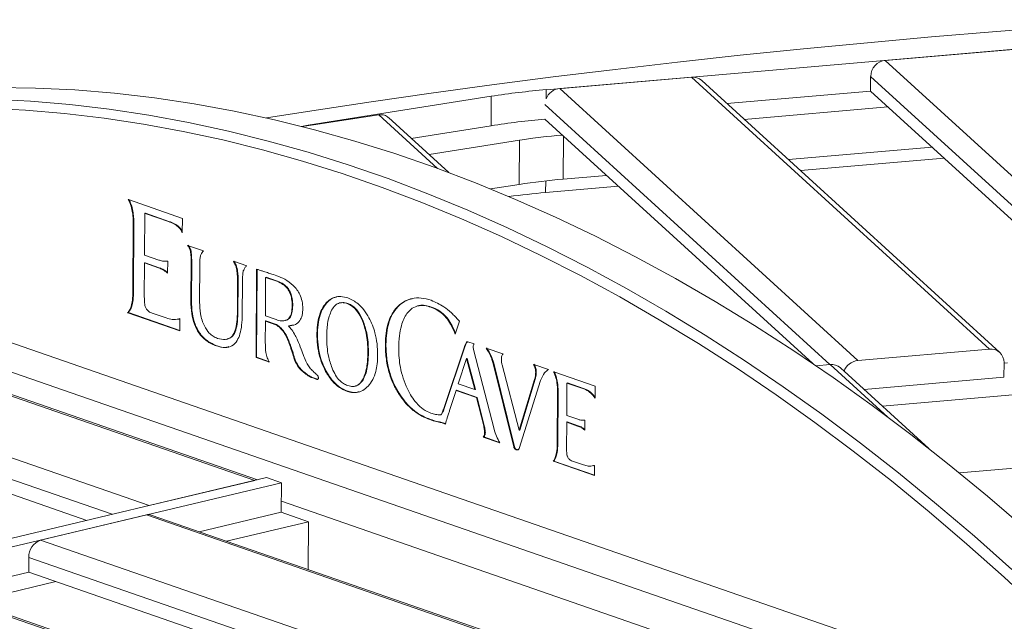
# Model space of a CAD drawing. Header units: millimetres. Extents: x 0 to 420, y 0 to 297.
# Tile 89 of 131: x 301 to 312, y 138 to 144. Entities that reach past the tile are written whole.
import ezdxf

# ---------------------------------------------------------------- set-up
doc = ezdxf.new("R2010")
doc.units = ezdxf.units.MM

msp = doc.modelspace()

# ---------------------------------------------------------------- linework, layer by layer
at = {"color": 7, "linetype": 'Continuous', "lineweight": 18}
for p, q in [((315.223, 144.121), (306.781, 143.391)), ((311.688, 143.815), (310.315, 143.696)), ((310.315, 143.696), (313.421, 140.862)), ((308.294, 143.522), (306.922, 143.403)), ((311.4, 140.687), (308.294, 143.522)), ((311.507, 140.652), (308.402, 143.487)), ((310.161, 143.377), (310.162, 143.53)), ((306.922, 143.403), (310.028, 140.569)), ((310.161, 143.377), (308.664, 143.247)), ((310.161, 143.377), (312.977, 140.807)), ((306.209, 143.322), (304.301, 143.02)), ((306.207, 143.016), (306.209, 143.322)), ((310.343, 143.211), (308.845, 143.082)), ((305.765, 142.528), (305.137, 143.101)), ((306.768, 143.083), (309.559, 140.537)), ((304.301, 143.02), (304.231, 143.009)), ((306.207, 143.016), (305.374, 142.884)), ((306.503, 142.864), (305.56, 142.715)), ((306.503, 142.864), (306.501, 142.404)), ((309.305, 142.662), (310.802, 142.792)), ((310.928, 142.677), (309.43, 142.548)), ((306.958, 142.459), (307.409, 142.498)), ((306.201, 142.357), (306.501, 142.404)), ((307.534, 142.384), (306.775, 142.318)), ((302.427, 142.245), (302.424, 142.246)), ((302.99, 142.05), (302.427, 142.245)), ((302.596, 141.667), (302.598, 142.103)), ((302.604, 142.105), (302.598, 142.103)), ((302.607, 142.104), (302.601, 142.102)), ((302.601, 142.102), (302.844, 142.018)), ((302.607, 142.104), (302.85, 142.019)), ((302.85, 142.019), (302.844, 142.018)), ((302.989, 141.898), (302.99, 142.05)), ((302.478, 141.988), (302.474, 141.288)), ((302.484, 141.989), (302.478, 141.988)), ((302.484, 141.989), (302.48, 141.289)), ((298.217, 141.789), (311.326, 137.245)), ((303.209, 141.712), (303.045, 141.769)), ((303.081, 141.707), (303.074, 141.706)), ((310.806, 137.121), (297.697, 141.666)), ((302.743, 141.616), (302.596, 141.667)), ((302.837, 141.604), (302.826, 141.603)), ((302.836, 141.48), (302.837, 141.604)), ((303.081, 141.601), (303.079, 141.187)), ((303.087, 141.603), (303.081, 141.601)), ((303.087, 141.603), (303.085, 141.188)), ((303.66, 141.556), (303.521, 141.604)), ((297.268, 141.564), (303.746, 139.318)), ((303.773, 139.325), (297.32, 141.562)), ((302.593, 141.231), (302.595, 141.585)), ((302.601, 141.587), (302.595, 141.585)), ((302.595, 141.585), (302.742, 141.534)), ((302.601, 141.587), (302.749, 141.536)), ((302.749, 141.536), (302.742, 141.534)), ((302.831, 141.49), (302.825, 141.489)), ((302.831, 141.49), (302.836, 141.486)), ((303.17, 141.176), (303.172, 141.57)), ((303.56, 141.529), (303.554, 141.527)), ((303.762, 141.52), (303.758, 140.6)), ((303.769, 141.519), (303.764, 140.602)), ((302.825, 141.489), (302.836, 141.48)), ((303.564, 141.395), (303.563, 141.056)), ((303.57, 141.397), (303.564, 141.395)), ((303.57, 141.397), (303.569, 141.058)), ((303.857, 141.435), (303.855, 141.034)), ((303.863, 141.436), (303.857, 141.435)), ((303.976, 141.394), (303.857, 141.435)), ((303.982, 141.395), (303.863, 141.436)), ((303.982, 141.395), (303.976, 141.394)), ((296.166, 141.302), (302.644, 139.057)), ((302.48, 141.289), (302.474, 141.288)), ((303.614, 141.047), (303.616, 141.378)), ((303.085, 141.188), (303.079, 141.187)), ((304.14, 141.143), (304.134, 141.142)), ((304.496, 141.171), (304.49, 141.169)), ((304.637, 141.171), (304.63, 141.169)), ((305.259, 141.151), (305.253, 141.149)), ((305.449, 141.139), (305.441, 141.137)), ((305.586, 141.126), (305.58, 141.125)), ((302.424, 141.07), (302.418, 141.068)), ((302.418, 141.068), (302.421, 141.067)), ((302.427, 141.069), (302.421, 141.067)), ((302.421, 141.067), (302.964, 140.879)), ((302.424, 141.07), (302.427, 141.069)), ((302.427, 141.069), (302.964, 140.882)), ((302.821, 141.012), (302.674, 141.063)), ((302.947, 141), (302.954, 141.002)), ((302.965, 141.005), (302.953, 141.001)), ((302.959, 141.003), (302.953, 141.002)), ((302.959, 141.003), (302.953, 141.001)), ((302.965, 141.004), (302.959, 141.003)), ((302.964, 140.879), (302.965, 141.005)), ((303.569, 141.058), (303.563, 141.056)), ((303.854, 140.758), (303.855, 140.979)), ((303.855, 141.034), (303.969, 140.995)), ((303.861, 140.981), (303.855, 140.979)), ((303.855, 140.979), (303.965, 140.941)), ((303.861, 140.981), (303.971, 140.943)), ((304.057, 140.985), (304.065, 140.986)), ((304.873, 140.983), (304.867, 140.982)), ((305.832, 140.842), (305.877, 140.978)), ((305.877, 140.978), (305.871, 140.986)), ((296.042, 140.967), (301.996, 138.903)), ((303.971, 140.943), (303.965, 140.941)), ((304.101, 140.93), (304.095, 140.929)), ((304.101, 140.93), (304.143, 140.939)), ((303.452, 140.789), (303.459, 140.791)), ((305.83, 140.867), (305.824, 140.865)), ((305.824, 140.865), (305.832, 140.842)), ((305.83, 140.867), (305.835, 140.852)), ((303.352, 140.721), (303.346, 140.72)), ((304.117, 140.729), (304.11, 140.728)), ((305.111, 140.737), (305.105, 140.736)), ((305.929, 140.71), (305.717, 140.078)), ((305.935, 140.712), (305.723, 140.079)), ((305.935, 140.712), (305.929, 140.71)), ((306.03, 140.742), (305.966, 140.764)), ((306.238, 139.854), (306.025, 140.682)), ((306.329, 140.639), (306.155, 140.699)), ((310.028, 140.569), (311.4, 140.687)), ((303.764, 140.602), (303.758, 140.6)), ((303.758, 140.6), (303.892, 140.554)), ((303.764, 140.602), (303.898, 140.555)), ((304.149, 140.627), (304.143, 140.626)), ((304.166, 140.576), (304.159, 140.575)), ((304.929, 140.662), (304.923, 140.661)), ((305.952, 140.589), (305.864, 140.325)), ((305.958, 140.591), (305.952, 140.589)), ((306.038, 140.265), (305.952, 140.589)), ((306.044, 140.267), (305.958, 140.591)), ((306.333, 140.637), (306.329, 140.639)), ((303.892, 140.554), (303.895, 140.553)), ((306.234, 140.54), (306.228, 140.539)), ((306.228, 140.539), (306.444, 139.668)), ((306.234, 140.54), (306.45, 139.669)), ((306.498, 139.842), (306.322, 140.522)), ((306.652, 140.527), (306.648, 140.528)), ((306.804, 140.474), (306.652, 140.527)), ((309.74, 140.527), (309.591, 140.514)), ((310.767, 139.653), (309.847, 140.492)), ((311.551, 140.394), (311.552, 140.547)), ((311.588, 140.545), (311.552, 140.541)), ((304.347, 140.391), (304.341, 140.39)), ((304.341, 140.39), (304.39, 140.372)), ((304.347, 140.391), (304.397, 140.374)), ((304.397, 140.374), (304.39, 140.372)), ((304.397, 140.374), (304.4, 140.373)), ((304.49, 140.457), (304.483, 140.455)), ((304.879, 140.379), (304.873, 140.378)), ((306.661, 140.372), (306.498, 139.842)), ((306.667, 140.374), (306.505, 139.844)), ((306.667, 140.374), (306.661, 140.372)), ((306.678, 140.447), (306.672, 140.446)), ((306.861, 140.451), (306.858, 140.452)), ((307.29, 140.302), (306.861, 140.451)), ((310.093, 140.268), (311.551, 140.394)), ((304.786, 140.301), (304.794, 140.303)), ((305.864, 140.325), (306.038, 140.265)), ((306.044, 140.267), (306.038, 140.265)), ((306.498, 139.652), (306.723, 140.36)), ((306.995, 139.996), (306.997, 140.334)), ((307.003, 140.335), (306.997, 140.334)), ((306.997, 140.334), (306.998, 140.334)), ((306.998, 140.334), (307.174, 140.273)), ((307.003, 140.335), (307.004, 140.335)), ((307.004, 140.335), (307.18, 140.274)), ((307.18, 140.274), (307.174, 140.273)), ((307.29, 140.175), (307.29, 140.302)), ((305.249, 140.227), (305.243, 140.225)), ((305.775, 140.049), (305.842, 140.257)), ((305.848, 140.258), (305.842, 140.257)), ((305.842, 140.257), (306.056, 140.183)), ((305.848, 140.258), (306.062, 140.184)), ((306.062, 140.184), (306.056, 140.183)), ((306.056, 140.183), (306.13, 139.887)), ((306.062, 140.184), (306.136, 139.889)), ((306.899, 140.247), (306.896, 139.696)), ((306.905, 140.248), (306.899, 140.247)), ((306.905, 140.248), (306.902, 139.697)), ((307.282, 140.196), (307.276, 140.195)), ((307.276, 140.195), (307.29, 140.175)), ((307.282, 140.196), (307.29, 140.186)), ((310.284, 140.094), (311.761, 140.222)), ((305.723, 140.079), (305.717, 140.078)), ((305.574, 139.955), (305.568, 139.953)), ((305.691, 140.005), (305.685, 140.003)), ((307.11, 139.957), (306.995, 139.996)), ((305.694, 139.924), (305.688, 139.922)), ((305.688, 139.922), (305.731, 139.907)), ((305.694, 139.924), (305.732, 139.911)), ((306.136, 139.889), (306.13, 139.887)), ((306.994, 139.65), (306.995, 139.926)), ((307.001, 139.928), (306.995, 139.926)), ((306.995, 139.926), (307.109, 139.886)), ((307.001, 139.928), (307.115, 139.888)), ((307.115, 139.888), (307.109, 139.886)), ((307.18, 139.853), (307.173, 139.851)), ((307.173, 139.851), (307.185, 139.842)), ((307.185, 139.948), (307.174, 139.946)), ((307.18, 139.853), (307.185, 139.848)), ((307.185, 139.842), (307.185, 139.948)), ((306.132, 139.772), (306.126, 139.77)), ((306.126, 139.77), (306.298, 139.711)), ((306.132, 139.772), (306.296, 139.715)), ((306.147, 139.818), (306.14, 139.817)), ((306.505, 139.844), (306.498, 139.842)), ((306.45, 139.669), (306.444, 139.668)), ((306.902, 139.697), (306.896, 139.696)), ((306.476, 139.64), (306.47, 139.639)), ((306.47, 139.639), (306.471, 139.638)), ((306.477, 139.64), (306.471, 139.638)), ((306.476, 139.64), (306.477, 139.64)), ((306.859, 139.521), (306.853, 139.52)), ((306.853, 139.52), (306.856, 139.519)), ((306.862, 139.52), (306.856, 139.519)), ((306.856, 139.519), (307.286, 139.37)), ((306.859, 139.521), (306.862, 139.52)), ((306.862, 139.52), (307.286, 139.374)), ((307.171, 139.481), (307.055, 139.521)), ((307.269, 139.471), (307.276, 139.473)), ((307.286, 139.476), (307.274, 139.473)), ((307.28, 139.474), (307.274, 139.473)), ((307.28, 139.474), (307.275, 139.474)), ((307.286, 139.476), (307.28, 139.474)), ((307.286, 139.37), (307.286, 139.476)), ((311.087, 139.397), (312.528, 139.522)), ((303.868, 139.348), (294.717, 137.176)), ((303.868, 139.348), (304.023, 139.294)), ((304.023, 139.294), (294.872, 137.122)), ((303.746, 139.318), (302.644, 139.057)), ((304.023, 139.294), (304.021, 138.987)), ((304.022, 139.102), (310.171, 136.97)), ((302.615, 138.96), (301.513, 138.698)), ((302.615, 138.96), (309.092, 136.714)), ((309.119, 136.721), (302.666, 138.958)), ((304.021, 138.987), (303.166, 138.785)), ((304.021, 138.987), (304.304, 138.889)), ((304.304, 138.889), (303.449, 138.686)), ((304.304, 138.889), (304.302, 138.391)), ((301.513, 138.698), (307.99, 136.453)), ((301.39, 138.516), (301.389, 138.363)), ((299.952, 138.328), (306.429, 136.082)), ((306.457, 136.089), (300.004, 138.326)), ((301.389, 138.363), (300.503, 138.153)), ((301.389, 138.363), (307.342, 136.299)), ((301.672, 138.265), (300.787, 138.054))]:
    msp.add_line(p, q, dxfattribs=at)
at = {"color": 8, "linetype": 'Continuous', "lineweight": 18}
for p, q in [((313.132, 140.82), (310.162, 143.53)), ((306.78, 143.296), (306.781, 143.391)), ((309.738, 140.527), (306.768, 143.237)), ((305.649, 142.57), (305.036, 143.13)), ((304.301, 143.018), (304.301, 143.02)), ((306.96, 142.908), (306.958, 142.459)), ((306.776, 142.441), (306.775, 142.318)), ((306.204, 142.357), (306.204, 142.356)), ((296.043, 141.12), (302.259, 138.966)), ((303.894, 140.554), (303.892, 140.554)), ((310.341, 139.979), (309.74, 140.527)), ((301.39, 138.516), (307.605, 136.361))]:
    msp.add_line(p, q, dxfattribs=at)
at = {"color": 7, "linetype": 'Continuous', "lineweight": 18, "flags": 128}
for points in [[(312.15, 144.05), (311.472, 143.998), (310.798, 143.941), (310.129, 143.881), (309.464, 143.818), (308.804, 143.75), (308.149, 143.678), (307.499, 143.603), (306.855, 143.524), (306.216, 143.441), (305.584, 143.355), (304.958, 143.265), (304.339, 143.171), (303.866, 143.097)], [(311.776, 138.815), (311.381, 139.155), (310.982, 139.482), (310.581, 139.797), (310.178, 140.1), (309.771, 140.39), (309.363, 140.668), (308.953, 140.933), (308.541, 141.185), (308.127, 141.424), (307.713, 141.65), (307.296, 141.863), (306.879, 142.062), (306.461, 142.248), (306.043, 142.421), (305.624, 142.579), (305.205, 142.725), (304.786, 142.856), (304.367, 142.974), (303.949, 143.078), (303.531, 143.168), (303.114, 143.244), (302.699, 143.306), (302.284, 143.354), (301.871, 143.388), (301.459, 143.408), (301.05, 143.414)], [(300.998, 143.291), (301.406, 143.27), (301.817, 143.235), (302.228, 143.187), (302.641, 143.125), (303.055, 143.049), (303.47, 142.959), (303.885, 142.856), (304.301, 142.739), (304.717, 142.608), (305.133, 142.464), (305.549, 142.306), (305.964, 142.135), (306.379, 141.951), (306.793, 141.753), (307.207, 141.542), (307.619, 141.318), (308.029, 141.082), (308.438, 140.832), (308.846, 140.57), (309.251, 140.295), (309.655, 140.008), (310.056, 139.708), (310.454, 139.397), (310.85, 139.073), (311.243, 138.737), (311.633, 138.39)], [(311.938, 137.952), (311.553, 138.31), (311.164, 138.656), (310.772, 138.991), (310.378, 139.314), (309.98, 139.625), (309.58, 139.923), (309.178, 140.21), (308.774, 140.484), (308.367, 140.746), (307.959, 140.994), (307.55, 141.231), (307.139, 141.454), (306.727, 141.664), (306.314, 141.861), (305.9, 142.045), (305.485, 142.216), (305.071, 142.373), (304.656, 142.517), (304.241, 142.647), (303.826, 142.764), (303.412, 142.867), (302.998, 142.956), (302.586, 143.032), (302.174, 143.094), (301.763, 143.142), (301.354, 143.177), (300.947, 143.197)], [(305.036, 143.13), (304.356, 143.026), (304.238, 143.008)]]:
    msp.add_lwpolyline(points, dxfattribs=at)
at = {"color": 7, "linetype": 'Continuous', "lineweight": 18}
for centre, radius, start, end in [((310.333, 143.527), 0.17, 95.7727, 178.9203), ((308.308, 143.383), 0.14, 48.1271, 95.6185), ((307.474, 135.238), 8.183, 94.8629, 98.8954), ((306.939, 143.233), 0.171, 95.7965, 158.4698), ((307.471, 134.944), 8.17, 94.9388, 98.8969), ((307.513, 136.41), 6.533, 94.9574, 98.8975), ((307.513, 135.937), 6.546, 94.863, 98.8954), ((307.502, 133.846), 8.504, 94.9051, 97.4908), ((311.414, 140.551), 0.138, 358.6747, 95.9058), ((310.045, 140.398), 0.171, 95.9095, 159.7078), ((309.754, 140.388), 0.14, 48.1282, 95.6229), ((302.637, 138.872), 0.0908, 71.1894, 104.2342), ((301.577, 138.522), 0.187, 109.921, 181.9676)]:
    msp.add_arc(centre, radius, start, end, dxfattribs=at)
for points, knots in [([(305.036, 143.13), (305.052, 143.13), (305.084, 143.131), (305.119, 143.118), (305.133, 143.103), (305.135, 143.099)], [0, 0, 0, 0, 0.43945, 0.878997, 1, 1, 1, 1]), ([(302.424, 142.246), (302.434, 142.229), (302.454, 142.192), (302.469, 142.126), (302.477, 142.057), (302.478, 142.012), (302.478, 141.988)], [0, 0, 0, 0, 0.226284, 0.484182, 0.722875, 1, 1, 1, 1]), ([(302.43, 142.247), (302.44, 142.23), (302.46, 142.193), (302.475, 142.128), (302.483, 142.059), (302.484, 142.013), (302.484, 141.989)], [0, 0, 0, 0, 0.226284, 0.484182, 0.722875, 1, 1, 1, 1]), ([(302.598, 142.103), (302.599, 142.103), (302.6, 142.103), (302.601, 142.102), (302.601, 142.102)], [0, 0, 0, 0, 0.524742, 1, 1, 1, 1]), ([(302.604, 142.105), (302.605, 142.104), (302.606, 142.104), (302.607, 142.104), (302.607, 142.104)], [0, 0, 0, 0, 0.524742, 1, 1, 1, 1]), ([(302.844, 142.018), (302.864, 142.01), (302.899, 141.997), (302.942, 141.967), (302.973, 141.935), (302.984, 141.91), (302.989, 141.898)], [0, 0, 0, 0, 0.371838, 0.662581, 0.84424, 1, 1, 1, 1]), ([(302.85, 142.019), (302.87, 142.012), (302.905, 141.998), (302.948, 141.968), (302.976, 141.94), (302.986, 141.919), (302.989, 141.912)], [0, 0, 0, 0, 0.394407, 0.702797, 0.895482, 1, 1, 1, 1]), ([(303.045, 141.769), (303.052, 141.758), (303.065, 141.739), (303.072, 141.715), (303.074, 141.706)], [0, 0, 0, 0, 0.605291, 1, 1, 1, 1]), ([(303.051, 141.771), (303.058, 141.759), (303.071, 141.74), (303.078, 141.716), (303.081, 141.707)], [0, 0, 0, 0, 0.605291, 1, 1, 1, 1]), ([(303.074, 141.706), (303.076, 141.692), (303.081, 141.657), (303.081, 141.623), (303.081, 141.601)], [0, 0, 0, 0, 0.377939, 1, 1, 1, 1]), ([(303.081, 141.707), (303.082, 141.694), (303.087, 141.659), (303.087, 141.624), (303.087, 141.603)], [0, 0, 0, 0, 0.377939, 1, 1, 1, 1]), ([(303.182, 141.671), (303.186, 141.679), (303.193, 141.696), (303.204, 141.707), (303.209, 141.712)], [0, 0, 0, 0, 0.526704, 1, 1, 1, 1]), ([(302.826, 141.603), (302.811, 141.603), (302.784, 141.603), (302.756, 141.612), (302.743, 141.616)], [0, 0, 0, 0, 0.527043, 1, 1, 1, 1]), ([(303.172, 141.57), (303.172, 141.594), (303.172, 141.629), (303.179, 141.66), (303.182, 141.671)], [0, 0, 0, 0, 0.661327, 1, 1, 1, 1]), ([(303.521, 141.604), (303.529, 141.59), (303.543, 141.567), (303.551, 141.539), (303.554, 141.527)], [0, 0, 0, 0, 0.581354, 1, 1, 1, 1]), ([(303.527, 141.605), (303.535, 141.592), (303.549, 141.568), (303.557, 141.54), (303.56, 141.529)], [0, 0, 0, 0, 0.581354, 1, 1, 1, 1]), ([(302.742, 141.534), (302.759, 141.528), (302.787, 141.517), (302.814, 141.497), (302.825, 141.489)], [0, 0, 0, 0, 0.591609, 1, 1, 1, 1]), ([(302.749, 141.536), (302.765, 141.529), (302.793, 141.519), (302.82, 141.499), (302.831, 141.49)], [0, 0, 0, 0, 0.591609, 1, 1, 1, 1]), ([(303.554, 141.527), (303.558, 141.507), (303.564, 141.462), (303.564, 141.419), (303.564, 141.395)], [0, 0, 0, 0, 0.463749, 1, 1, 1, 1]), ([(303.56, 141.529), (303.564, 141.508), (303.571, 141.464), (303.57, 141.42), (303.57, 141.397)], [0, 0, 0, 0, 0.463749, 1, 1, 1, 1]), ([(303.616, 141.378), (303.615, 141.407), (303.615, 141.45), (303.623, 141.49), (303.625, 141.503)], [0, 0, 0, 0, 0.667326, 1, 1, 1, 1]), ([(303.625, 141.503), (303.63, 141.515), (303.639, 141.536), (303.653, 141.549), (303.66, 141.556)], [0, 0, 0, 0, 0.526925, 1, 1, 1, 1]), ([(303.809, 141.507), (303.8, 141.51), (303.784, 141.515), (303.769, 141.519), (303.762, 141.52)], [0, 0, 0, 0, 0.593408, 1, 1, 1, 1]), ([(303.976, 141.452), (303.952, 141.46), (303.909, 141.474), (303.858, 141.491), (303.827, 141.501), (303.814, 141.505), (303.809, 141.507)], [0, 0, 0, 0, 0.440695, 0.756382, 0.916783, 1, 1, 1, 1]), ([(304.144, 141.351), (304.116, 141.375), (304.061, 141.419), (304.003, 141.441), (303.976, 141.452)], [0, 0, 0, 0, 0.5229621, 1, 1, 1, 1]), ([(304.134, 141.142), (304.133, 141.165), (304.132, 141.207), (304.115, 141.27), (304.083, 141.326), (304.035, 141.369), (303.997, 141.385), (303.976, 141.394)], [0, 0, 0, 0, 0.192048, 0.357979, 0.51901, 0.73329, 1, 1, 1, 1]), ([(304.14, 141.143), (304.14, 141.166), (304.138, 141.209), (304.121, 141.272), (304.09, 141.327), (304.041, 141.371), (304.003, 141.386), (303.982, 141.395)], [0, 0, 0, 0, 0.192048, 0.357979, 0.51901, 0.73329, 1, 1, 1, 1]), ([(302.474, 141.288), (302.474, 141.258), (302.472, 141.203), (302.46, 141.138), (302.442, 141.092), (302.426, 141.076), (302.418, 141.068)], [0, 0, 0, 0, 0.345849, 0.6315606, 0.8238484, 1, 1, 1, 1]), ([(302.48, 141.289), (302.48, 141.259), (302.478, 141.205), (302.466, 141.139), (302.448, 141.094), (302.432, 141.077), (302.424, 141.07)], [0, 0, 0, 0, 0.345849, 0.6315606, 0.8238484, 1, 1, 1, 1]), ([(304.245, 141.111), (304.244, 141.136), (304.241, 141.186), (304.217, 141.255), (304.183, 141.31), (304.158, 141.337), (304.144, 141.351)], [0, 0, 0, 0, 0.273601, 0.5343074, 0.7533558, 1, 1, 1, 1]), ([(302.608, 141.119), (302.605, 141.127), (302.599, 141.143), (302.594, 141.182), (302.594, 141.211), (302.593, 141.231)], [0, 0, 0, 0, 0.199844, 0.458174, 1, 1, 1, 1]), ([(303.079, 141.187), (303.08, 141.144), (303.082, 141.064), (303.111, 140.947), (303.164, 140.844), (303.246, 140.762), (303.311, 140.735), (303.346, 140.72)], [0, 0, 0, 0, 0.203078, 0.377256, 0.54074, 0.748529, 1, 1, 1, 1]), ([(303.085, 141.188), (303.086, 141.145), (303.089, 141.066), (303.117, 140.949), (303.17, 140.845), (303.252, 140.763), (303.317, 140.736), (303.352, 140.721)], [0, 0, 0, 0, 0.203078, 0.377256, 0.54074, 0.748529, 1, 1, 1, 1]), ([(304.714, 141.221), (304.69, 141.227), (304.643, 141.24), (304.582, 141.231), (304.53, 141.208), (304.503, 141.182), (304.49, 141.169)], [0, 0, 0, 0, 0.290082, 0.565922, 0.78062, 1, 1, 1, 1]), ([(304.597, 141.23), (304.593, 141.23), (304.571, 141.228), (304.537, 141.208), (304.51, 141.183), (304.496, 141.171)], [0, 0, 0, 0, 0.110152, 0.550277, 1, 1, 1, 1]), ([(304.934, 141.015), (304.917, 141.043), (304.883, 141.098), (304.826, 141.157), (304.769, 141.198), (304.732, 141.213), (304.714, 141.221)], [0, 0, 0, 0, 0.277763, 0.550551, 0.769949, 1, 1, 1, 1]), ([(305.583, 141.196), (305.548, 141.206), (305.48, 141.225), (305.39, 141.219), (305.314, 141.194), (305.273, 141.164), (305.253, 141.149)], [0, 0, 0, 0, 0.296102, 0.574939, 0.78774, 1, 1, 1, 1]), ([(305.383, 141.213), (305.362, 141.207), (305.318, 141.195), (305.279, 141.166), (305.259, 141.151)], [0, 0, 0, 0, 0.474534, 1, 1, 1, 1]), ([(305.871, 140.986), (305.845, 141.013), (305.795, 141.068), (305.699, 141.145), (305.627, 141.176), (305.583, 141.196)], [0, 0, 0, 0, 0.283839, 0.56255, 1, 1, 1, 1]), ([(302.674, 141.063), (302.666, 141.066), (302.65, 141.072), (302.631, 141.086), (302.617, 141.102), (302.611, 141.114), (302.608, 141.119)], [0, 0, 0, 0, 0.345773, 0.631995, 0.824356, 1, 1, 1, 1]), ([(303.219, 140.929), (303.21, 140.948), (303.193, 140.989), (303.173, 141.074), (303.171, 141.136), (303.17, 141.176)], [0, 0, 0, 0, 0.253484, 0.521771, 1, 1, 1, 1]), ([(303.969, 140.995), (303.987, 140.989), (304.022, 140.979), (304.068, 140.984), (304.106, 141.01), (304.131, 141.065), (304.133, 141.115), (304.134, 141.142)], [0, 0, 0, 0, 0.229971, 0.420106, 0.585183, 0.776767, 1, 1, 1, 1]), ([(304.064, 140.988), (304.068, 140.988), (304.085, 140.99), (304.112, 141.012), (304.137, 141.066), (304.139, 141.116), (304.14, 141.143)], [0, 0, 0, 0, 0.07703, 0.339771, 0.644698, 1, 1, 1, 1]), ([(304.095, 140.929), (304.12, 140.931), (304.165, 140.935), (304.215, 140.977), (304.241, 141.039), (304.244, 141.087), (304.245, 141.111)], [0, 0, 0, 0, 0.324572, 0.592045, 0.789046, 1, 1, 1, 1]), ([(304.49, 141.169), (304.473, 141.148), (304.44, 141.106), (304.409, 141.017), (304.392, 140.911), (304.391, 140.794), (304.404, 140.673), (304.434, 140.556), (304.467, 140.489), (304.483, 140.455)], [0, 0, 0, 0, 0.136391, 0.272153, 0.414434, 0.566979, 0.717693, 0.859356, 1, 1, 1, 1]), ([(304.496, 141.171), (304.479, 141.15), (304.446, 141.108), (304.415, 141.018), (304.398, 140.913), (304.397, 140.795), (304.41, 140.674), (304.44, 140.558), (304.473, 140.49), (304.49, 140.457)], [0, 0, 0, 0, 0.136391, 0.272153, 0.414434, 0.566979, 0.717693, 0.859356, 1, 1, 1, 1]), ([(304.545, 141.092), (304.536, 141.072), (304.518, 141.031), (304.498, 140.937), (304.495, 140.859), (304.494, 140.81)], [0, 0, 0, 0, 0.252138, 0.522469, 1, 1, 1, 1]), ([(304.867, 140.982), (304.851, 141.015), (304.821, 141.079), (304.753, 141.145), (304.686, 141.173), (304.627, 141.173), (304.579, 141.146), (304.557, 141.111), (304.545, 141.092)], [0, 0, 0, 0, 0.190531, 0.371889, 0.568514, 0.712709, 0.851477, 1, 1, 1, 1]), ([(304.873, 140.983), (304.857, 141.016), (304.827, 141.081), (304.759, 141.146), (304.693, 141.176), (304.653, 141.172), (304.637, 141.17)], [0, 0, 0, 0, 0.270964, 0.528881, 0.808511, 1, 1, 1, 1]), ([(305.253, 141.149), (305.228, 141.124), (305.179, 141.074), (305.134, 140.968), (305.11, 140.854), (305.107, 140.776), (305.105, 140.736)], [0, 0, 0, 0, 0.2812857, 0.5523202, 0.7698305, 1, 1, 1, 1]), ([(305.259, 141.151), (305.234, 141.125), (305.185, 141.076), (305.14, 140.97), (305.116, 140.856), (305.113, 140.777), (305.111, 140.737)], [0, 0, 0, 0, 0.2812857, 0.5523202, 0.7698305, 1, 1, 1, 1]), ([(305.33, 141.058), (305.348, 141.078), (305.383, 141.119), (305.448, 141.142), (305.514, 141.144), (305.558, 141.131), (305.58, 141.125)], [0, 0, 0, 0, 0.266105, 0.534259, 0.757774, 1, 1, 1, 1]), ([(305.449, 141.137), (305.452, 141.138), (305.474, 141.148), (305.521, 141.144), (305.564, 141.132), (305.586, 141.126)], [0, 0, 0, 0, 0.077922, 0.520438, 1, 1, 1, 1]), ([(305.58, 141.125), (305.609, 141.113), (305.664, 141.089), (305.735, 141.025), (305.788, 140.949), (305.812, 140.893), (305.824, 140.865)], [0, 0, 0, 0, 0.308369, 0.583097, 0.789415, 1, 1, 1, 1]), ([(305.586, 141.126), (305.615, 141.114), (305.671, 141.091), (305.741, 141.026), (305.795, 140.95), (305.818, 140.895), (305.83, 140.867)], [0, 0, 0, 0, 0.308369, 0.583097, 0.789415, 1, 1, 1, 1]), ([(302.953, 141.001), (302.93, 140.998), (302.887, 140.992), (302.842, 141.005), (302.821, 141.012)], [0, 0, 0, 0, 0.532685, 1, 1, 1, 1]), ([(303.346, 140.72), (303.376, 140.711), (303.432, 140.696), (303.508, 140.715), (303.561, 140.769), (303.593, 140.847), (303.611, 140.939), (303.613, 141.01), (303.614, 141.047)], [0, 0, 0, 0, 0.203538, 0.377968, 0.541348, 0.676316, 0.826967, 1, 1, 1, 1]), ([(303.563, 141.056), (303.561, 141.019), (303.559, 140.951), (303.537, 140.865), (303.497, 140.804), (303.434, 140.779), (303.383, 140.792), (303.356, 140.799)], [0, 0, 0, 0, 0.21908, 0.402087, 0.565654, 0.763722, 1, 1, 1, 1]), ([(303.569, 141.058), (303.567, 141.021), (303.565, 140.952), (303.543, 140.867), (303.508, 140.809), (303.474, 140.799), (303.457, 140.795)], [0, 0, 0, 0, 0.305638, 0.56095, 0.789141, 1, 1, 1, 1]), ([(304.923, 140.661), (304.922, 140.694), (304.921, 140.757), (304.906, 140.867), (304.881, 140.939), (304.867, 140.982)], [0, 0, 0, 0, 0.309107, 0.592215, 1, 1, 1, 1]), ([(304.929, 140.662), (304.928, 140.695), (304.927, 140.758), (304.912, 140.868), (304.887, 140.94), (304.873, 140.983)], [0, 0, 0, 0, 0.309107, 0.592215, 1, 1, 1, 1]), ([(305.025, 140.625), (305.024, 140.665), (305.022, 140.741), (305.001, 140.848), (304.972, 140.939), (304.946, 140.99), (304.934, 141.015)], [0, 0, 0, 0, 0.296658, 0.573388, 0.785419, 1, 1, 1, 1]), ([(305.245, 140.696), (305.246, 140.74), (305.249, 140.822), (305.268, 140.924), (305.295, 141.003), (305.319, 141.04), (305.33, 141.058)], [0, 0, 0, 0, 0.311495, 0.593309, 0.800092, 1, 1, 1, 1]), ([(303.356, 140.799), (303.341, 140.806), (303.311, 140.818), (303.262, 140.858), (303.235, 140.902), (303.219, 140.929)], [0, 0, 0, 0, 0.302946, 0.580882, 1, 1, 1, 1]), ([(303.965, 140.941), (303.981, 140.93), (304.014, 140.908), (304.068, 140.837), (304.094, 140.77), (304.11, 140.728)], [0, 0, 0, 0, 0.267254, 0.534667, 1, 1, 1, 1]), ([(303.971, 140.943), (303.987, 140.932), (304.02, 140.909), (304.075, 140.838), (304.1, 140.771), (304.117, 140.729)], [0, 0, 0, 0, 0.267254, 0.534667, 1, 1, 1, 1]), ([(304.167, 140.83), (304.155, 140.85), (304.133, 140.887), (304.107, 140.916), (304.095, 140.929)], [0, 0, 0, 0, 0.54372, 1, 1, 1, 1]), ([(304.227, 140.688), (304.215, 140.719), (304.197, 140.768), (304.175, 140.814), (304.167, 140.83)], [0, 0, 0, 0, 0.635229, 1, 1, 1, 1]), ([(304.494, 140.81), (304.495, 140.777), (304.497, 140.713), (304.511, 140.604), (304.536, 140.531), (304.55, 140.489)], [0, 0, 0, 0, 0.308815, 0.591971, 1, 1, 1, 1]), ([(303.352, 140.721), (303.383, 140.711), (303.425, 140.697), (303.464, 140.71), (303.474, 140.714)], [0, 0, 0, 0, 0.7195077, 1, 1, 1, 1]), ([(303.895, 140.553), (303.888, 140.567), (303.872, 140.597), (303.856, 140.669), (303.855, 140.722), (303.854, 140.758)], [0, 0, 0, 0, 0.230273, 0.490484, 1, 1, 1, 1]), ([(304.11, 140.728), (304.117, 140.707), (304.128, 140.673), (304.139, 140.639), (304.143, 140.626)], [0, 0, 0, 0, 0.60299, 1, 1, 1, 1]), ([(304.117, 140.729), (304.123, 140.709), (304.134, 140.675), (304.145, 140.641), (304.149, 140.627)], [0, 0, 0, 0, 0.60299, 1, 1, 1, 1]), ([(304.283, 140.547), (304.273, 140.568), (304.253, 140.614), (304.236, 140.662), (304.227, 140.688)], [0, 0, 0, 0, 0.470189, 1, 1, 1, 1]), ([(305.105, 140.736), (305.107, 140.683), (305.11, 140.583), (305.142, 140.442), (305.187, 140.322), (305.224, 140.258), (305.243, 140.225)], [0, 0, 0, 0, 0.294362, 0.56858, 0.78104, 1, 1, 1, 1]), ([(305.111, 140.737), (305.113, 140.685), (305.116, 140.584), (305.148, 140.443), (305.193, 140.323), (305.23, 140.259), (305.249, 140.227)], [0, 0, 0, 0, 0.294362, 0.56858, 0.78104, 1, 1, 1, 1]), ([(305.335, 140.274), (305.319, 140.31), (305.288, 140.382), (305.261, 140.493), (305.247, 140.598), (305.245, 140.663), (305.245, 140.696)], [0, 0, 0, 0, 0.272023, 0.544617, 0.766419, 1, 1, 1, 1]), ([(305.966, 140.764), (305.962, 140.764), (305.954, 140.764), (305.946, 140.753), (305.936, 140.736), (305.932, 140.721), (305.929, 140.71)], [0, 0, 0, 0, 0.186026, 0.388902, 0.602884, 1, 1, 1, 1]), ([(305.961, 140.763), (305.958, 140.761), (305.951, 140.755), (305.942, 140.737), (305.938, 140.722), (305.935, 140.712)], [0, 0, 0, 0, 0.242527, 0.507763, 1, 1, 1, 1]), ([(306.025, 140.682), (306.022, 140.695), (306.02, 140.713), (306.023, 140.734), (306.028, 140.74), (306.03, 140.742)], [0, 0, 0, 0, 0.573536, 0.791198, 1, 1, 1, 1]), ([(306.155, 140.699), (306.172, 140.673), (306.204, 140.626), (306.22, 140.566), (306.228, 140.539)], [0, 0, 0, 0, 0.549768, 1, 1, 1, 1]), ([(306.161, 140.701), (306.178, 140.674), (306.21, 140.627), (306.226, 140.567), (306.234, 140.54)], [0, 0, 0, 0, 0.549768, 1, 1, 1, 1]), ([(304.143, 140.626), (304.146, 140.616), (304.152, 140.599), (304.157, 140.582), (304.159, 140.575)], [0, 0, 0, 0, 0.602753, 1, 1, 1, 1]), ([(304.149, 140.627), (304.152, 140.617), (304.158, 140.6), (304.163, 140.583), (304.166, 140.576)], [0, 0, 0, 0, 0.602753, 1, 1, 1, 1]), ([(304.159, 140.575), (304.169, 140.553), (304.189, 140.509), (304.232, 140.463), (304.278, 140.425), (304.313, 140.403), (304.334, 140.392), (304.34, 140.39), (304.341, 140.39)], [0, 0, 0, 0, 0.22441, 0.459467, 0.687986, 0.922806, 0.981154, 1, 1, 1, 1]), ([(304.166, 140.576), (304.175, 140.555), (304.195, 140.51), (304.238, 140.464), (304.284, 140.427), (304.319, 140.405), (304.34, 140.394), (304.346, 140.392), (304.347, 140.391)], [0, 0, 0, 0, 0.22441, 0.459467, 0.687986, 0.922806, 0.981154, 1, 1, 1, 1]), ([(304.873, 140.378), (304.881, 140.398), (304.9, 140.439), (304.919, 140.534), (304.922, 140.611), (304.923, 140.661)], [0, 0, 0, 0, 0.251042, 0.521266, 1, 1, 1, 1]), ([(304.879, 140.379), (304.888, 140.399), (304.906, 140.44), (304.926, 140.535), (304.928, 140.612), (304.929, 140.662)], [0, 0, 0, 0, 0.251042, 0.521266, 1, 1, 1, 1]), ([(304.927, 140.302), (304.943, 140.323), (304.976, 140.365), (305.005, 140.448), (305.022, 140.535), (305.024, 140.595), (305.025, 140.625)], [0, 0, 0, 0, 0.27312, 0.544426, 0.765505, 1, 1, 1, 1]), ([(306.314, 140.579), (306.314, 140.585), (306.315, 140.598), (306.319, 140.616), (306.325, 140.631), (306.331, 140.635), (306.333, 140.637)], [0, 0, 0, 0, 0.255362, 0.561586, 0.794798, 1, 1, 1, 1]), ([(306.322, 140.522), (306.319, 140.533), (306.315, 140.552), (306.314, 140.571), (306.314, 140.579)], [0, 0, 0, 0, 0.598366, 1, 1, 1, 1]), ([(304.396, 140.417), (304.396, 140.417), (304.396, 140.417), (304.395, 140.417), (304.393, 140.419), (304.387, 140.425), (304.37, 140.439), (304.343, 140.465), (304.31, 140.501), (304.292, 140.532), (304.283, 140.547)], [0, 0, 0, 0, 0.002307, 0.006492, 0.01889, 0.055585, 0.160504, 0.435202, 0.722728, 1, 1, 1, 1]), ([(304.55, 140.489), (304.562, 140.463), (304.584, 140.414), (304.626, 140.361), (304.67, 140.325), (304.698, 140.314), (304.713, 140.307)], [0, 0, 0, 0, 0.286924, 0.555548, 0.770067, 1, 1, 1, 1]), ([(306.648, 140.528), (306.652, 140.522), (306.661, 140.509), (306.669, 140.479), (306.671, 140.458), (306.672, 140.446)], [0, 0, 0, 0, 0.273958, 0.575109, 1, 1, 1, 1]), ([(306.654, 140.53), (306.659, 140.523), (306.667, 140.51), (306.676, 140.481), (306.677, 140.459), (306.678, 140.447)], [0, 0, 0, 0, 0.273958, 0.575109, 1, 1, 1, 1]), ([(306.723, 140.36), (306.735, 140.39), (306.755, 140.439), (306.79, 140.464), (306.804, 140.474)], [0, 0, 0, 0, 0.608748, 1, 1, 1, 1]), ([(304.39, 140.372), (304.392, 140.372), (304.396, 140.371), (304.4, 140.372), (304.404, 140.374), (304.407, 140.379), (304.407, 140.384), (304.407, 140.386)], [0, 0, 0, 0, 0.239014, 0.43759, 0.60734, 0.79435, 1, 1, 1, 1]), ([(304.407, 140.386), (304.407, 140.39), (304.407, 140.396), (304.404, 140.405), (304.401, 140.412), (304.398, 140.415), (304.396, 140.417)], [0, 0, 0, 0, 0.311691, 0.580151, 0.783533, 1, 1, 1, 1]), ([(304.483, 140.455), (304.506, 140.419), (304.552, 140.345), (304.641, 140.273), (304.727, 140.237), (304.805, 140.232), (304.872, 140.252), (304.908, 140.285), (304.927, 140.302)], [0, 0, 0, 0, 0.182987, 0.366193, 0.561658, 0.709741, 0.853479, 1, 1, 1, 1]), ([(304.49, 140.457), (304.512, 140.42), (304.558, 140.347), (304.647, 140.274), (304.733, 140.241), (304.796, 140.231), (304.825, 140.242), (304.831, 140.244)], [0, 0, 0, 0, 0.24284, 0.485971, 0.745372, 0.941891, 1, 1, 1, 1]), ([(304.713, 140.307), (304.731, 140.303), (304.767, 140.294), (304.812, 140.307), (304.847, 140.336), (304.864, 140.364), (304.873, 140.378)], [0, 0, 0, 0, 0.2901663, 0.558663, 0.7717559, 1, 1, 1, 1]), ([(304.793, 140.305), (304.802, 140.307), (304.824, 140.312), (304.853, 140.338), (304.87, 140.365), (304.879, 140.379)], [0, 0, 0, 0, 0.263395, 0.619053, 1, 1, 1, 1]), ([(306.672, 140.446), (306.671, 140.432), (306.67, 140.406), (306.664, 140.383), (306.661, 140.372)], [0, 0, 0, 0, 0.52737, 1, 1, 1, 1]), ([(306.678, 140.447), (306.678, 140.433), (306.676, 140.408), (306.67, 140.385), (306.667, 140.374)], [0, 0, 0, 0, 0.52737, 1, 1, 1, 1]), ([(306.858, 140.452), (306.858, 140.452), (306.858, 140.452), (306.858, 140.452), (306.858, 140.452), (306.858, 140.452), (306.858, 140.452), (306.861, 140.448), (306.868, 140.431), (306.882, 140.394), (306.897, 140.328), (306.898, 140.277), (306.899, 140.247)], [0, 0, 0, 0, 0.00005, 0.000099, 0.00026, 0.000642, 0.001733, 0.005109, 0.071226, 0.26479, 0.570778, 1, 1, 1, 1]), ([(306.864, 140.453), (306.864, 140.453), (306.864, 140.453), (306.864, 140.453), (306.864, 140.453), (306.864, 140.453), (306.864, 140.453), (306.867, 140.449), (306.875, 140.433), (306.888, 140.395), (306.903, 140.329), (306.904, 140.278), (306.905, 140.248)], [0, 0, 0, 0, 0.00005, 0.000099, 0.00026, 0.000642, 0.001733, 0.005109, 0.071226, 0.26479, 0.570778, 1, 1, 1, 1]), ([(305.58, 140.02), (305.553, 140.032), (305.501, 140.055), (305.432, 140.118), (305.377, 140.192), (305.349, 140.246), (305.335, 140.274)], [0, 0, 0, 0, 0.287963, 0.560942, 0.775926, 1, 1, 1, 1]), ([(307.174, 140.273), (307.196, 140.263), (307.232, 140.248), (307.264, 140.21), (307.276, 140.195)], [0, 0, 0, 0, 0.597554, 1, 1, 1, 1]), ([(307.18, 140.274), (307.202, 140.265), (307.239, 140.25), (307.27, 140.212), (307.282, 140.196)], [0, 0, 0, 0, 0.597554, 1, 1, 1, 1]), ([(305.243, 140.225), (305.268, 140.189), (305.318, 140.116), (305.402, 140.041), (305.486, 139.986), (305.54, 139.964), (305.568, 139.953)], [0, 0, 0, 0, 0.265245, 0.536715, 0.761197, 1, 1, 1, 1]), ([(305.249, 140.227), (305.274, 140.191), (305.324, 140.118), (305.408, 140.042), (305.492, 139.987), (305.546, 139.966), (305.574, 139.955)], [0, 0, 0, 0, 0.265245, 0.536715, 0.761197, 1, 1, 1, 1]), ([(305.717, 140.078), (305.712, 140.062), (305.702, 140.036), (305.69, 140.013), (305.685, 140.003)], [0, 0, 0, 0, 0.587431, 1, 1, 1, 1]), ([(305.723, 140.079), (305.718, 140.064), (305.708, 140.037), (305.696, 140.014), (305.691, 140.005)], [0, 0, 0, 0, 0.587431, 1, 1, 1, 1]), ([(305.568, 139.953), (305.592, 139.945), (305.632, 139.932), (305.671, 139.925), (305.688, 139.922)], [0, 0, 0, 0, 0.592511, 1, 1, 1, 1]), ([(305.574, 139.955), (305.598, 139.947), (305.638, 139.934), (305.678, 139.927), (305.694, 139.924)], [0, 0, 0, 0, 0.592511, 1, 1, 1, 1]), ([(305.685, 140.003), (305.666, 140.004), (305.632, 140.004), (305.597, 140.015), (305.58, 140.02)], [0, 0, 0, 0, 0.544843, 1, 1, 1, 1]), ([(305.731, 139.907), (305.737, 139.928), (305.748, 139.964), (305.763, 140.011), (305.771, 140.038), (305.775, 140.049)], [0, 0, 0, 0, 0.442373, 0.758449, 1, 1, 1, 1]), ([(307.174, 139.946), (307.163, 139.946), (307.142, 139.946), (307.12, 139.953), (307.11, 139.957)], [0, 0, 0, 0, 0.526134, 1, 1, 1, 1]), ([(306.13, 139.887), (306.133, 139.872), (306.138, 139.849), (306.14, 139.825), (306.14, 139.817)], [0, 0, 0, 0, 0.642122, 1, 1, 1, 1]), ([(306.136, 139.889), (306.139, 139.874), (306.144, 139.85), (306.146, 139.827), (306.147, 139.818)], [0, 0, 0, 0, 0.642122, 1, 1, 1, 1]), ([(306.298, 139.711), (306.286, 139.733), (306.261, 139.777), (306.245, 139.829), (306.238, 139.854)], [0, 0, 0, 0, 0.507705, 1, 1, 1, 1]), ([(307.109, 139.886), (307.122, 139.882), (307.144, 139.873), (307.165, 139.857), (307.173, 139.851)], [0, 0, 0, 0, 0.5915036, 1, 1, 1, 1]), ([(307.115, 139.888), (307.128, 139.883), (307.15, 139.875), (307.171, 139.859), (307.18, 139.853)], [0, 0, 0, 0, 0.5915036, 1, 1, 1, 1]), ([(306.14, 139.817), (306.14, 139.813), (306.14, 139.803), (306.136, 139.787), (306.13, 139.777), (306.126, 139.77)], [0, 0, 0, 0, 0.230251, 0.492735, 1, 1, 1, 1]), ([(306.147, 139.818), (306.147, 139.814), (306.146, 139.805), (306.142, 139.788), (306.136, 139.778), (306.132, 139.772)], [0, 0, 0, 0, 0.230251, 0.492735, 1, 1, 1, 1]), ([(306.444, 139.668), (306.445, 139.664), (306.447, 139.657), (306.453, 139.649), (306.461, 139.642), (306.467, 139.64), (306.47, 139.639)], [0, 0, 0, 0, 0.220754, 0.463714, 0.69754, 1, 1, 1, 1]), ([(306.45, 139.669), (306.451, 139.666), (306.454, 139.659), (306.459, 139.65), (306.467, 139.644), (306.473, 139.641), (306.476, 139.64)], [0, 0, 0, 0, 0.220754, 0.463714, 0.69754, 1, 1, 1, 1]), ([(306.471, 139.638), (306.474, 139.637), (306.48, 139.636), (306.487, 139.637), (306.492, 139.64), (306.496, 139.645), (306.498, 139.65), (306.498, 139.652)], [0, 0, 0, 0, 0.274314, 0.488657, 0.663014, 0.839935, 1, 1, 1, 1]), ([(306.896, 139.696), (306.895, 139.667), (306.893, 139.617), (306.878, 139.561), (306.864, 139.533), (306.856, 139.523), (306.853, 139.52), (306.853, 139.52), (306.853, 139.52), (306.853, 139.52), (306.853, 139.52), (306.853, 139.52)], [0, 0, 0, 0, 0.429041, 0.735239, 0.928987, 0.994999, 0.998641, 0.999669, 0.999906, 0.999956, 1, 1, 1, 1]), ([(306.902, 139.697), (306.901, 139.668), (306.899, 139.618), (306.884, 139.563), (306.87, 139.535), (306.862, 139.524), (306.859, 139.522), (306.859, 139.521), (306.859, 139.521), (306.859, 139.521), (306.859, 139.521), (306.859, 139.521)], [0, 0, 0, 0, 0.429041, 0.735239, 0.928987, 0.994999, 0.998641, 0.999669, 0.999906, 0.999956, 1, 1, 1, 1]), ([(307.005, 139.564), (307.003, 139.568), (306.999, 139.579), (306.994, 139.609), (306.994, 139.633), (306.994, 139.65)], [0, 0, 0, 0, 0.153272, 0.390171, 1, 1, 1, 1]), ([(306.477, 139.64), (306.48, 139.639), (306.485, 139.637), (306.49, 139.638), (306.492, 139.639)], [0, 0, 0, 0, 0.629152, 1, 1, 1, 1]), ([(307.055, 139.521), (307.049, 139.523), (307.037, 139.528), (307.022, 139.539), (307.011, 139.551), (307.007, 139.56), (307.005, 139.564)], [0, 0, 0, 0, 0.347955, 0.634382, 0.825735, 1, 1, 1, 1]), ([(307.274, 139.473), (307.256, 139.47), (307.223, 139.465), (307.187, 139.476), (307.171, 139.481)], [0, 0, 0, 0, 0.532258, 1, 1, 1, 1])]:
    msp.add_open_spline(points, degree=3, knots=knots, dxfattribs=at)

doc.saveas('drawing.dxf')
